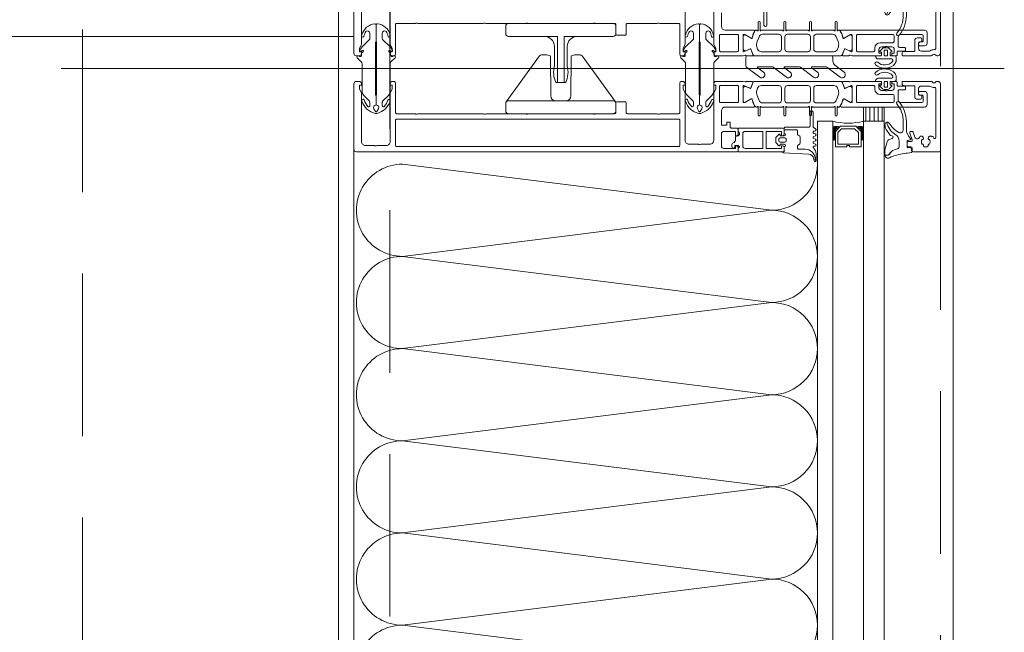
# Model space of a CAD drawing. Header units: millimetres. Extents: x 144573 to 336993, y 74252 to 247042.
# Tile 252 of 256: x 172937 to 173321, y 176860 to 177099. Entities that reach past the tile are written whole.
import ezdxf

# ---------------------------------------------------------------- set-up
doc = ezdxf.new("R2010")
doc.units = ezdxf.units.MM
doc.linetypes.add('ČÁRKOVANÁ', pattern=[19.05, 12.7, -6.35])
doc.layers.add('FASÁDA DETAILNÍ', color=255, linetype='Continuous', lineweight=0)
doc.layers.add('NOVA', color=255, linetype='Continuous', lineweight=0)

# ---------------------------------------------------------------- blocks, each defined once
blk = doc.blocks.new('244748_a')
blk.add_lwpolyline([(8.32, -1.69, 0.082248), (6.34, -0.9, -1.09695), (6.94, -0.1, -0.315353), (11.26, -5.15, -0.480529), (10.87, -5.64), (4.27, -5.64), (4.08, -5.45), (-16.53, -5.45), (-16.72, -5.64), (-20.43, -5.64, 0.574019), (-21.93, -4.78), (-22.99, -5.4, 0.524827), (-22.99, -5.9), (-21.93, -6.52, 0.574021), (-20.43, -5.66), (-16.72, -5.66), (-16.53, -5.85), (4.08, -5.85), (4.27, -5.66), (10.87, -5.66, -0.480529), (11.26, -6.15, -0.326229), (6.88, -11.09, -1.09695), (6.28, -10.3, 0.081457), (8.32, -9.61, 0.599203), (7.48, -8.05), (5.52, -8.05, 0.198965), (5.17, -8.2), (2.22, -11.15), (0.93, -12.01, -0.738038), (0.51, -11.62), (0.87, -11, 1), (0.35, -10.7), (0, -11.3), (-0.98, -11.3, 0.619205), (-1.45, -12.06), (-1.28, -12.43, -0.808139), (-2.04, -13.04), (-3.63, -11.44, 0.198906), (-4.34, -11.15), (-14.99, -11.15, -0.198936), (-16.76, -10.42), (-18.98, -8.2, 0.198942), (-19.33, -8.05), (-20.67, -8.05, 0.500217), (-21.09, -8.73, 0.122037), (-18.5, -10.27, -1.093735), (-19.1, -11.07, -0.240768), (-23.7, -6.07, -0.106226), (-23.7, -5.23, -0.256232), (-19, -0.13, -1.093735), (-18.4, -0.92, 0.116856), (-21.09, -2.57, 0.500217), (-20.67, -3.25), (-19.33, -3.25, 0.198942), (-18.98, -3.1), (-16.75, -0.88, -0.198936), (-14.99, -0.15), (-4.34, -0.15, 0.198907), (-3.63, 0.14), (-2.04, 1.74, -0.808139), (-1.28, 1.13), (-1.45, 0.76, 0.619205), (-0.98, 0), (0, 0), (0.35, -0.6, 1), (0.87, -0.3), (0.51, 0.32, -0.738038), (0.93, 0.71), (2.22, -0.15), (5.17, -3.1, 0.198965), (5.52, -3.25), (7.48, -3.25, 0.599203)], format="xyb", close=True)
blk = doc.blocks.new('236134_0100_s_v')
for points in [[(22.8, -23), (22.8, -5), (42, -5, 0.414214), (43, -4), (43, -1, 0.414214), (42, 0), (1, 0, 0.414214), (0, -1), (0, -4, 0.414214), (1, -5), (20.2, -5), (20.2, -23)], [(15, -5, -0.414214), (19, -9), (19, -16.57, 0.165764), (19.53, -23), (23.47, -23, 0.165764), (24, -16.57), (24, -9, -0.414214), (28, -5)]]:
    blk.add_lwpolyline(points, format="xyb")
blk = doc.blocks.new('236134_0200_s_v')
for points in [[(19.58, 5, -0.41166), (17.58, 6.98), (17.45, 22.25, 0.344217), (17.07, 22.73), (16, 23), (14, 23, 0.240828), (13.19, 22.59), (0.19, 4.59)], [(23.42, 5, 0.41166), (25.42, 6.98), (25.55, 22.25, -0.344217), (25.93, 22.73), (27, 23), (29, 23, -0.240828), (29.81, 22.59), (42.81, 4.59)]]:
    blk.add_lwpolyline(points, format="xyb")
blk.add_lwpolyline([(42, 5), (1, 5, 0.414214), (0, 4), (0, 1, 0.414214), (1, 0), (42, 0, 0.414214), (43, 1), (43, 4, 0.414214)], format="xyb", close=True)
blk = doc.blocks.new('284336')
for points in [[(-0.41, 0), (-0.41, -2, 0.990243), (-0.4, -3.02), (0.9, -3.02, 0.414214), (1.21, -2.71), (1.21, -2.61, -0.668123), (1.71, -2.4), (2.75, -3.45, -0.199004), (2.89, -3.79), (2.89, -5.43, -0.199038), (2.75, -5.77), (1.71, -6.82, -0.668191), (1.21, -6.61), (1.21, -6.51, 0.414214), (0.9, -6.2), (-0.4, -6.2, 0.990269), (-0.41, -7.22), (-0.41, -8.6), (-5.1, -8.6, -0.414215), (-5.59, -8.11), (-5.59, -7, 0.267949), (-5.84, -6.56), (-6.34, -6.27, -0.267949), (-6.59, -5.84), (-6.59, -3.38, -0.267949), (-6.34, -2.95), (-5.84, -2.66, 0.267949), (-5.59, -2.22), (-5.59, -1.51, 0.414214), (-6.1, -1), (-8.66, -1, -0.393156), (-12.46, 2.53, 0.067572), (-12.67, 3.43), (-12.8, 3.7, -0.637545), (-12.12, 3.53), (-11.92, 2.53, 0.344315), (-10.06, 0.91), (0, 0.38, -0.406913), (0.39, 0), (-0.41, 0)], [(-0.7, -9.6), (-10, -9.6, 0.414511), (-10.51, -10.11), (-10.51, -15.51, -1), (-11.69, -15.51), (-11.69, -9.6), (-12.69, -8.95, -0.668884), (-12.6, -8.23), (-11.99, -8.01, 0.766384), (-11.99, -7.21), (-12.6, -6.99, -0.76831), (-12.6, -6.23), (-11.99, -6.01, 0.766384), (-11.99, -5.21), (-12.6, -4.99, -0.76831), (-12.6, -4.23), (-11.99, -4.01, 0.766384), (-11.99, -3.21), (-12.6, -2.99, -0.877523), (-12.5, -2.22), (-12.1, -2.22, 0.698129), (-11.83, -1.5, -0.220231), (-12.89, 0.78), (-12.89, 3.45, -0.157143), (-12.82, 3.68), (-12.69, 3.42, -0.067482), (-12.48, 2.53, 0.393136), (-8.66, -1.02), (-6.1, -1.02, -0.414214), (-5.61, -1.51), (-5.61, -2.22, -0.267949), (-5.85, -2.65), (-6.35, -2.93, 0.267949), (-6.61, -3.38), (-6.61, -5.84, 0.267949), (-6.35, -6.29), (-5.85, -6.57, -0.267949), (-5.61, -7), (-5.61, -8.11, 0.414215), (-5.1, -8.62), (-0.41, -8.62), (-0.41, -9.31, -0.414212), (-0.7, -9.6)], [(1.7, -4.31, 0.414235), (1.2, -3.81), (-0.7, -3.81, 0.414214), (-1.2, -4.31), (-1.2, -4.91, 0.414214), (-0.7, -5.41), (1.2, -5.41, 0.414235), (1.7, -4.91), (1.7, -4.31)]]:
    blk.add_lwpolyline(points, format="xyb", close=True)
blk = doc.blocks.new('nesystémový nástavec 18')
for p, q in [((-18, 6.8), (-18, 8.8)), ((-17.5, 9.3), (-15.36, 9.3)), ((-11, 8), (-17, 8)), ((-17, 8), (-17, 6.3)), ((-15.36, 9.3), (0, 9.3)), ((-11, 1.3), (-11, 8)), ((-2.8, 8), (-9.7, 8)), ((-9.7, 1.3), (-9.7, 8)), ((0, 9.3), (0, 7.8)), ((-17, 6.3), (-17.5, 6.3)), ((-1.8, 2.3), (-1.8, 7)), ((-0.5, 7.3), (-0.5, 6.8)), ((0, 6.3), (0.55, 6.3)), ((0.55, 6.3), (0.95, 5.9)), ((0.95, 5.9), (0.95, 4.8)), ((0.95, 4.8), (0.95, 4.14)), ((0.95, 4.14), (1.2, 4.14)), ((1.4, 3.94), (1.4, 3.84)), ((-18, 0.5), (-18, 1.8)), ((-17.5, 2.3), (-17, 2.3)), ((-1.8, 0), (-17.5, 0)), ((-17, 2.3), (-17, 1.3)), ((-17, 1.3), (-11, 1.3)), ((-9.7, 1.3), (-2.8, 1.3)), ((0, 0), (-1.8, 0)), ((-0.4, 2.23), (-0.5, 2.04)), ((-0.5, 2.04), (-0.5, 2)), ((1.2, 2.44), (0, 2.44)), ((0, 1.5), (0, 0)), ((1.2, 1.85), (1.2, 2.44)), ((1.6, 3.64), (1.6, 3.64)), ((1.8, 1.37), (1.7, 1.35)), ((2.25, 1.63), (1.8, 1.37)), ((2.4, 2.84), (2.4, 1.89))]:
    blk.add_line(p, q)
for centre, radius, start, end in [((-17.5, 8.8), 0.5, 90, 180), ((-15.36, 9.8), 0.5, 270, 270.084), ((-2.8, 7), 1, 0, 90), ((0, 7.3), 0.5, 89.9955, 180.0071), ((-17.5, 6.8), 0.5, 180.0012, 269.9988), ((0, 6.8), 0.5, 179.9949, 270.006), ((0.75, 4.8), 0.2, 359.9656, 0.0344), ((1.2, 3.94), 0.2, 359.9707, 90.0249), ((-17.5, 1.8), 0.5, 89.999, 180.0002), ((-17.5, 0.5), 0.5, 180, 270), ((-2.8, 2.3), 1, 270, 0), ((0, 2), 0.5, 179.9716, 270.0327), ((0, 1.94), 0.5, 89.9975, 144.0007), ((1.7, 1.85), 0.5, 179.9991, 270), ((1.6, 3.84), 0.2, 179.9737, 270.035), ((1.6, 2.84), 0.8, 0.0065, 89.9919), ((2.1, 1.89), 0.3, 299.9815, 0.0183)]:
    blk.add_arc(centre, radius, start, end)
blk = doc.blocks.new('433270')
blk.add_lwpolyline([(1, 0, 0.414364), (0, -1), (0, -1.4, 0.255924), (0.23, -1.83, -0.547723), (0.23, -3.17, 0.255924), (0, -3.6), (0, -14.6, 0.414214), (0.3, -14.9), (1.2, -14.9, 0.414214), (1.7, -14.4), (1.7, -10.3, -0.414214), (2, -10), (6, -10, 0.414248), (7, -9), (7, -7.7, 0.414179), (6.5, -7.2), (5.7, -7.2, 0.414232), (5.4, -7.5), (5.4, -8.2, -0.414198), (5.1, -8.5), (2.8, -8.5, -0.414204), (1.8, -7.5), (1.8, -4.49, -0.147432), (1.97, -3.94, 0.147461), (2.4, -2.5), (2.4, -2.3, -0.414214), (2.9, -1.8), (21.87, -1.8, -0.668178), (22.22, -2.65), (22.16, -2.72, 1), (21.59, -3.29), (21.52, -3.35, 0.198912), (21.38, -3.71), (21.38, -4.05, 0.414214), (22.08, -4.75), (22.38, -4.75, 0.576988), (22.64, -4.3, -0.311246), (24.56, -4.3, 0.576988), (24.82, -4.75), (25.3, -4.75, -0.260065), (25.3, -6.65), (24.82, -6.65, 0.576988), (24.56, -7.1, -0.311246), (22.64, -7.1, 0.576988), (22.38, -6.65), (22.08, -6.65, 0.414214), (21.38, -7.35), (21.38, -7.61, 0.267949), (21.63, -8.04), (21.89, -8.2, -0.637047), (21.73, -10), (19.83, -10.7, 0.315299), (19.5, -11.17), (19.5, -11.49, 0.520567), (20.17, -11.96), (22.83, -10.99, -0.520567), (23.5, -11.46), (23.5, -12.5, 0.414062), (24, -13), (25, -13, 0.414186), (25.5, -12.5), (25.5, -11.5, -0.414182), (26, -11), (27, -11, 0.414214), (27.5, -10.5), (27.5, -0.5, 0.414214), (27, 0), (1, 0)], format="xyb", close=True)
blk = doc.blocks.new('284325')
for points in [[(0.84, -5.23, -0.560316), (0.94, -4.73), (1.94, -4.36, 0.3153), (2.14, -4.08), (2.14, -1.89, 0.451558), (1.8, -1.59), (0.9, -1.7, -0.399586), (0.57, -1.46), (0.3, -0.07, -0.415977), (0.53, 0.29, 0.024107), (6.15, 1.24, 0.076636), (8.99, 2.34, -0.577615), (10.79, 1.3), (10.02, 1.37, 0.283171), (9.08, 0.9, -0.168429), (7.07, -0.74), (5.9, -1.16, 0.315302), (5.24, -2.1), (5.24, -4.21, 0.269719), (6.76, -6.82, -0.194797), (10.18, -11.53, -0.342663), (9.17, -11.17, 0.119207), (5.43, -7.59, 0.578571), (3.63, -8.62), (3.63, -11.77, 0.176415), (6.16, -18.72, -1), (5.24, -19.49, -0.176415), (2.43, -11.77), (2.43, -8.89, 0.208286), (0.84, -5.23)], [(8.95, -6.65), (10.32, -8.78, -0.134555), (10.79, -10.63, -0.339795), (10.19, -11.53, 0.194788), (6.76, -6.81, -0.269736), (5.25, -4.21), (5.25, -2.1, -0.315302), (5.9, -1.17), (7.07, -0.74, 0.168429), (9.09, 0.89, -0.283167), (10.01, 1.36), (10.79, 1.29), (10.79, -0.74, -0.070852), (10.71, -1.3), (9.95, -3.93, -0.241839), (9.08, -4.83), (7.93, -5.22, 0.836024), (8.08, -6.19), (8.11, -6.19, -0.255349), (8.95, -6.65)]]:
    blk.add_lwpolyline(points, format="xyb", close=True)
blk = doc.blocks.new('*U1335')
for points in [[(0, 0, 0.414243), (0.1, 0.1), (0, 0.9, -1.0001), (0.2, 0.9), (0.1, 0.1, 0.414228), (0.2, 0, 0.414228)], [(0.2, 0, 0.414243), (0.3, 0.1), (0.2, 0.9, -1.0001), (0.4, 0.9), (0.3, 0.1, 0.414228), (0.4, 0, 0.414228)], [(0.4, 0, 0.414243), (0.5, 0.1), (0.4, 0.9, -1.0001), (0.6, 0.9), (0.5, 0.1, 0.414228), (0.6, 0, 0.414228)], [(0.6, 0, 0.414243), (0.7, 0.1), (0.6, 0.9, -1.0001), (0.8, 0.9), (0.7, 0.1, 0.414228), (0.8, 0, 0.414228)], [(0.8, 0, 0.414243), (0.9, 0.1), (0.8, 0.9, -1.0001), (1, 0.9), (0.9, 0.1, 0.414228), (1, 0, 0.414228)], [(1, 0, 0.414243), (1.1, 0.1), (1, 0.9, -1.0001), (1.2, 0.9), (1.1, 0.1, 0.414228), (1.2, 0, 0.414228)], [(1.2, 0, 0.414243), (1.3, 0.1), (1.2, 0.9, -1.0001), (1.4, 0.9), (1.3, 0.1, 0.414228), (1.4, 0, 0.414228)], [(1.4, 0, 0.414243), (1.5, 0.1), (1.4, 0.9, -1.0001), (1.6, 0.9), (1.5, 0.1, 0.414228), (1.6, 0, 0.414228)], [(1.6, 0, 0.414243), (1.7, 0.1), (1.6, 0.9, -1.0001), (1.8, 0.9), (1.7, 0.1, 0.414228), (1.8, 0, 0.414228)], [(1.8, 0, 0.414243), (1.9, 0.1), (1.8001, 0.9, -1.0001), (2, 0.9), (1.9001, 0.1, 0.414228), (2, 0, 0.414228)]]:
    blk.add_lwpolyline(points, format="xyb")
blk = doc.blocks.new('288126')
for points in [[(-16.5, 0), (16.5, 0)], [(-21.36, -6.34), (-17.8, -3.69)], [(-17, -2.08), (-17, -0.5)], [(17, -0.5), (17, -3.8)], [(-14.71, -4.5), (-19.87, -8.34)], [(-8.83, -4.3), (-14.11, -4.3)], [(-10.96, -6.34), (-8.71, -4.66)], [(-4.31, -4.5), (-9.47, -8.34)], [(1.81, -4.3), (-3.71, -4.3)], [(-0.35, -6.36), (1.93, -4.66)], [(6.33, -4.5), (1.14, -8.37)], [(12.21, -4.3), (6.93, -4.3)], [(10.05, -6.36), (12.33, -4.66)], [(16.6, -4.6), (11.54, -8.37)]]:
    blk.add_lwpolyline(points)
for centre, radius, start, end in [((16.5, -0.5), 0.5, 0, 90), ((-16.5, -0.5), 0.5, 90, 180), ((16, -3.8), 1, 306.7059, 0), ((-20.61, -7.34), 1.25, 126.7059, 306.7059), ((-10.21, -7.34), 1.25, 126.7059, 306.7059), ((0.4, -7.37), 1.25, 126.7059, 306.7059), ((10.8, -7.37), 1.25, 126.7059, 306.7059)]:
    blk.add_arc(centre, radius, start, end)
at = {"extrusion": (0, 0, -1)}
for centre, radius, start, end in [((19, -2.08), 2, 180, 233.2941), ((14.11, -5.3), 1, 53.2941, 90), ((8.83, -4.5), 0.2, 90, 233.2941), ((3.71, -5.3), 1, 53.2941, 90), ((-1.81, -4.5), 0.2, 90, 233.2941), ((-6.93, -5.3), 1, 53.2941, 90), ((-12.21, -4.5), 0.2, 90, 233.2941)]:
    blk.add_arc(centre, radius, start, end, dxfattribs=at)
blk = doc.blocks.new('246426')
for points in [[(-1.84, 0.64), (-2.86, -0.38, 0.198926), (-3.15, -1.09), (-3.15, -2.31, 0.198926), (-2.86, -3.02), (-1.84, -4.04, 0.637051), (-1.5, -3.92), (-1.45, -3.4), (-0.3, -3.4, -0.41484), (0, -3.7), (0, -5.19, 0.414232), (0.5, -5.69), (2.14, -5.69, 0.071862), (2.2, -5.68, 0.157876), (3.73, -4.64, 0.360336), (3.48, 2.39, 0.964062), (2.54, 1.48, -0.403385), (2.25, -4.34, -0.190964), (2.11, -4.39), (1.7, -4.39, -0.414214), (1.2, -3.89), (1.2, 1.31, 0.414201), (0.2, 2.31), (0, 2.31), (0, 0.3, -0.414214), (-0.3, 0), (-1.45, 0), (-1.5, 0.52, 0.637051), (-1.84, 0.64)], [(-2.25, -1.4, -0.414214), (-1.85, -1), (-0.4, -1, -0.414214), (0, -1.4), (0, -2, -0.414214), (-0.4, -2.4), (-1.85, -2.4, -0.414214), (-2.25, -2), (-2.25, -1.4)]]:
    blk.add_lwpolyline(points, format="xyb", close=True)

msp = doc.modelspace()

# ---------------------------------------------------------------- hatches: boundary and pattern name
at = {"layer": 'FASÁDA DETAILNÍ'}
h = msp.add_hatch(dxfattribs=at)
h.set_pattern_fill('ANSI31', color=256, scale=0.5, angle=585)
h.set_pattern_definition([(270, (214486.837, 166745.3374), (1.5875, -8e-16), [])])
h.paths.add_polyline_path([(173266.48, 177059.759), (173266.48, 177065.259), (173274.48, 177065.259), (173274.48, 177059.759)])

# ---------------------------------------------------------------- linework, layer by layer
for p, q in [((173321.426, 177080.259), (172953.189, 177080.259)), ((173248.48, 177059.759), (173248.48, 176650.759)), ((173248.48, 177059.759), (173254.48, 177059.759)), ((173254.48, 176650.759), (173254.48, 177059.759)), ((173274.48, 177059.759), (173266.48, 177059.759)), ((173266.48, 177059.759), (173266.48, 176650.759)), ((173274.48, 176650.759), (173274.48, 177059.759))]:
    msp.add_line(p, q, dxfattribs=at)
for points in [[(173301.48, 174615.259), (146721.48, 174615.259), (146721.48, 198295.259), (173301.48, 198295.259)], [(173061.48, 174855.259), (146961.48, 174855.259), (146961.48, 198055.259), (173061.48, 198055.259)], [(173274.48, 177059.759), (173274.48, 177065.259), (173266.48, 177065.259), (173266.48, 177059.759)], [(173255.48, 177049.759), (173255.48, 177055.759), (173257.48, 177057.759), (173263.48, 177057.759), (173265.48, 177055.759), (173265.48, 177049.759), (173260.98, 177049.759), (173260.98, 177050.259), (173259.98, 177050.259), (173259.98, 177049.759)], [(173264.48, 177050.759), (173256.48, 177050.759), (173256.48, 177055.344), (173257.894, 177056.759), (173262.927, 177056.759), (173264.48, 177055.344)]]:
    msp.add_lwpolyline(points, close=True, dxfattribs=at)
at = {"layer": 'FASÁDA DETAILNÍ', "linetype": 'ČÁRKOVANÁ', "ltscale": 5}
for points in [[(173296.48, 174620.259), (146726.48, 174620.259), (146726.48, 198290.259), (173296.48, 198290.259)], [(173081.48, 174835.259), (146941.48, 174835.259), (146941.48, 198075.259), (173081.48, 198075.259)], [(172961.48, 174955.259), (147061.48, 174955.259), (147061.48, 197955.259), (172961.48, 197955.259)]]:
    msp.add_lwpolyline(points, close=True, dxfattribs=at)
at = {"layer": 'FASÁDA DETAILNÍ'}
for points in [[(173070.48, 177108.767), (173070.48, 177089.912, -0.1169365), (173070.346, 177089.412), (173069.68, 177088.259), (173069.68, 177086.759), (173070.48, 177086.759), (173070.48, 177086.259, -0.4142136), (173069.48, 177085.259), (173068.48, 177085.259, -0.4142136), (173067.48, 177086.259), (173067.48, 177111.759, -0.4142135)], [(173196.78, 177108.267), (173196.78, 177089.902, -0.1316504), (173196.646, 177089.402), (173195.986, 177088.259), (173195.986, 177086.759), (173196.786, 177086.759), (173196.786, 177086.259, -0.4142136), (173195.786, 177085.259), (173195.28, 177085.259, -0.4142136), (173194.78, 177085.759), (173194.78, 177097.359, 0.4142136), (173194.28, 177097.859), (173186.88, 177097.859, 0.3999851), (173185.88, 177097.859), (173174.28, 177097.859, 0.4142136), (173173.78, 177097.359), (173173.78, 177093.759, -0.4142136), (173173.28, 177093.259), (173170.28, 177093.259, -0.4142136), (173169.78, 177093.759), (173169.78, 177097.359, 0.4142136), (173169.28, 177097.859), (173161.98, 177097.859, 0.38324), (173160.98, 177097.859), (173135.48, 177097.859, 0.38324), (173134.48, 177097.859), (173118.98, 177097.859, 0.38324), (173117.98, 177097.859), (173092.48, 177097.859, 0.38324), (173091.48, 177097.859), (173084.18, 177097.859, 0.4142136), (173083.68, 177097.359), (173083.68, 177085.759, -0.4142136), (173083.18, 177085.259), (173082.68, 177085.259, -0.4142136), (173081.68, 177086.259), (173081.68, 177086.759), (173082.48, 177086.759), (173082.48, 177088.259), (173081.814, 177089.412, -0.1169365), (173081.68, 177089.912), (173081.68, 177108.767, 0.4142315)], [(173210.98, 177102.059), (173210.98, 177096.76, 0.4141667), (173212.48, 177095.26), (173219.478, 177095.259), (173223.578, 177095.259, -0.5773503), (173223.924, 177094.659), (173223.426, 177093.796), (173222.998, 177092.304, -0.4887011), (173222.559, 177092.127), (173220.093, 177093.559), (173219.673, 177093.559, 0.4325656), (173219.478, 177093.359), (173219.478, 177087.054, 0.5483974), (173219.759, 177086.868), (173222.143, 177087.937, -0.4253361), (173222.41, 177087.829), (173223.227, 177085.806, -0.5315629), (173222.856, 177085.256), (173220.792, 177085.256, -0.2313061), (173220.555, 177085.372, 0.3061853), (173220.236, 177085.476), (173219.478, 177085.259), (173208.974, 177085.259, -0.4142136), (173207.974, 177086.259), (173207.974, 177086.759), (173208.774, 177086.759), (173208.774, 177088.259), (173208.114, 177089.402, -0.1316504), (173207.98, 177089.902), (173207.98, 177108.267, 0.4142136)]]:
    msp.add_lwpolyline(points, format="xyb", dxfattribs=at)
for points in [[(173223.819, 177085.259), (173235.73, 177085.258), (173257.641, 177085.259, 0.3058367), (173258.105, 177085.572), (173259.027, 177087.859, -0.4253361), (173259.295, 177087.966), (173260.913, 177087.25, 0.5437525), (173261.97, 177087.934), (173261.97, 177092.839, 0.5781822), (173261.069, 177093.357), (173258.877, 177092.096, -0.4885049), (173258.438, 177092.273), (173258.004, 177093.787), (173257.241, 177095.108, 0.2824777), (173256.965, 177095.258), (173256.52, 177095.258, -1.4470094), (173256.17, 177095.39), (173256.17, 177098.358, 1), (173255.37, 177098.358), (173255.37, 177095.39, -1.4470094), (173255.019, 177095.258), (173246.48, 177095.258, -1.4470094), (173246.13, 177095.39), (173246.13, 177098.358, 1), (173245.33, 177098.358), (173245.33, 177095.39, -1.4470094), (173244.979, 177095.258), (173236.48, 177095.258, -1.4470094), (173236.13, 177095.39), (173236.13, 177098.358, 1), (173235.33, 177098.358), (173235.33, 177095.39, -1.4470094), (173234.979, 177095.258), (173226.44, 177095.258, -1.4470094), (173226.09, 177095.39), (173226.09, 177098.358, 1), (173225.29, 177098.358), (173225.29, 177095.39, -1.4470094), (173224.939, 177095.258), (173224.495, 177095.258, 0.2824777), (173224.219, 177095.108), (173223.456, 177093.787), (173223.022, 177092.273, -0.4885049), (173222.583, 177092.096), (173220.391, 177093.357, 0.5781822), (173219.49, 177092.839), (173219.49, 177087.934, 0.5437525), (173220.547, 177087.25), (173222.165, 177087.966, -0.4253361), (173222.432, 177087.859), (173223.355, 177085.572, 0.3058367), (173223.819, 177085.259)], [(173210.18, 177087.359, 0.4142136), (173210.68, 177086.859), (173217.18, 177086.859, 0.4142136), (173217.68, 177087.359), (173217.68, 177093.059, 0.4142136), (173217.18, 177093.559), (173210.68, 177093.559, 0.4142136), (173210.18, 177093.059), (173210.18, 177087.359)], [(173233.43, 177086.858), (173226.53, 177086.858, -0.3249157), (173225.103, 177087.894), (173224.827, 177088.744, -0.1764286), (173224.899, 177090.796), (173225.677, 177092.72, -0.305619), (173227.068, 177093.658), (173233.43, 177093.658, -0.4142178), (173234.43, 177092.658), (173234.43, 177087.858, -0.4142178), (173233.43, 177086.858)], [(173244.73, 177086.858), (173236.73, 177086.858, -0.4142136), (173235.73, 177087.858), (173235.73, 177092.658, -0.4142136), (173236.73, 177093.658), (173244.73, 177093.658, -0.4142136), (173245.73, 177092.658), (173245.73, 177087.858, -0.4142136), (173244.73, 177086.858)], [(173254.93, 177086.858), (173248.03, 177086.858, -0.4142178), (173247.03, 177087.858), (173247.03, 177092.658, -0.4142178), (173248.03, 177093.658), (173254.392, 177093.658, -0.305619), (173255.783, 177092.72), (173256.561, 177090.796, -0.1764286), (173256.633, 177088.744), (173256.357, 177087.894, -0.3249157), (173254.93, 177086.858)], [(173261.98, 177085.259), (173272.98, 177085.259, 0.4144257), (173273.48, 177085.759), (173273.48, 177086.252), (173272.48, 177086.252), (173272.48, 177087.752, -0.4142136), (173273.48, 177088.752), (173274.98, 177088.752, -0.3999851), (173275.98, 177088.752), (173277.48, 177088.752, -0.4142136), (173278.48, 177087.752), (173278.48, 177086.259), (173277.48, 177086.259), (173277.48, 177085.759, 0.4144559), (173277.98, 177085.259), (173279.28, 177085.26, 0.4139712), (173279.58, 177085.56), (173279.58, 177086.758, -0.4142136), (173279.88, 177087.058), (173282.88, 177087.058), (173282.88, 177088.058, 0.4142136), (173282.38, 177088.558), (173280.48, 177088.558, -0.4142136), (173279.98, 177089.058), (173279.98, 177092.559, -0.4142056), (173280.98, 177093.559), (173289.28, 177093.559, -0.4142063), (173289.78, 177093.059), (173289.78, 177091.159, -0.414219), (173289.28, 177090.659), (173288.48, 177090.659, 0.4142136), (173287.98, 177090.159), (173287.98, 177089.659, 0.4142136), (173288.48, 177089.159), (173290.28, 177089.159, 0.4142136), (173291.28, 177090.159), (173291.28, 177094.259, 0.4142136), (173290.28, 177095.259), (173261.98, 177095.259), (173257.88, 177095.259, 0.5773503), (173257.533, 177094.659), (173258.032, 177093.796), (173258.46, 177092.304, 0.4887011), (173258.899, 177092.127), (173261.365, 177093.559), (173261.785, 177093.559, -0.4325656), (173261.98, 177093.359), (173261.98, 177087.054, -0.5483974), (173261.698, 177086.868), (173259.315, 177087.937, 0.4253361), (173259.047, 177087.829), (173258.231, 177085.806, 0.5315625), (173258.602, 177085.256), (173260.666, 177085.256, 0.2313061), (173260.903, 177085.372, -0.3061853), (173261.222, 177085.476), (173261.98, 177085.259)], [(173264.18, 177093.559), (173277.88, 177093.559, -0.4142136), (173278.38, 177093.059), (173278.38, 177090.852, -0.4142136), (173277.88, 177090.352), (173272.91, 177090.352, 0.4111388), (173270.88, 177088.352), (173270.88, 177087.359, -0.4142136), (173270.38, 177086.859), (173264.18, 177086.859, -0.4142136), (173263.68, 177087.359), (173263.68, 177093.059, -0.4142136), (173264.18, 177093.559)], [(173068.48, 177047.759), (173216.98, 177047.759, 0.4142136), (173217.48, 177048.259), (173217.48, 177049.559, 0.4142197), (173216.98, 177050.059), (173216.48, 177050.059), (173216.48, 177049.059), (173211.98, 177049.059, -0.4142136), (173210.98, 177050.059), (173210.98, 177054.759, -0.4142136), (173211.98, 177055.759), (173216.48, 177055.759), (173216.48, 177054.059), (173216.98, 177054.059, 0.4142012), (173217.48, 177054.559), (173217.48, 177056.559, 0.4142136), (173216.98, 177057.059), (173214.837, 177057.059, -0.4142136), (173214.337, 177057.559), (173214.337, 177059.359), (173213.086, 177059.359), (173213.086, 177058.159), (173211.28, 177058.159, -0.4142136), (173210.98, 177058.459), (173210.98, 177063.757, -0.4141667), (173212.48, 177065.257), (173219.478, 177065.259), (173223.578, 177065.258, 0.5773503), (173223.924, 177065.858), (173223.426, 177066.722), (173222.998, 177068.214, 0.4887011), (173222.559, 177068.39), (173220.093, 177066.959), (173219.673, 177066.959, -0.4325656), (173219.478, 177067.159), (173219.478, 177073.463, -0.5483974), (173219.759, 177073.649), (173222.143, 177072.58, 0.4253361), (173222.41, 177072.688), (173223.227, 177074.711, 0.5315629), (173222.856, 177075.261), (173220.792, 177075.261, 0.2313061), (173220.555, 177075.145, -0.3061853), (173220.236, 177075.041), (173219.478, 177075.259), (173208.974, 177075.259, 0.4142136), (173207.974, 177074.259), (173207.974, 177073.759), (173208.774, 177073.759), (173208.774, 177072.259), (173208.114, 177071.115, 0.1316504), (173207.98, 177070.615), (173207.98, 177052.25, -0.4142136), (173206.48, 177050.75), (173202.979, 177050.75, -0.3999851), (173201.979, 177050.75), (173198.28, 177050.75, -0.4142136), (173196.78, 177052.25), (173196.78, 177070.615, 0.1316504), (173196.646, 177071.115), (173195.986, 177072.259), (173195.986, 177073.759), (173196.786, 177073.759), (173196.786, 177074.259, 0.4142136), (173195.786, 177075.259), (173195.28, 177075.259, 0.4142136), (173194.78, 177074.759), (173194.78, 177063.159, -0.4142136), (173194.28, 177062.659), (173186.88, 177062.659, -0.3999851), (173185.88, 177062.659), (173174.28, 177062.659, -0.4142136), (173173.78, 177063.159), (173173.78, 177066.759, 0.4142136), (173173.28, 177067.259), (173170.28, 177067.259, 0.4142136), (173169.78, 177066.759), (173169.78, 177063.159, -0.4142136), (173169.28, 177062.659), (173161.98, 177062.659, -0.38324), (173160.98, 177062.659), (173135.48, 177062.659, -0.38324), (173134.48, 177062.659), (173118.98, 177062.659, -0.38324), (173117.98, 177062.659), (173092.48, 177062.659, -0.38324), (173091.48, 177062.659), (173084.18, 177062.659, -0.4142136), (173083.68, 177063.159), (173083.68, 177074.759, 0.4142136), (173083.18, 177075.259), (173082.68, 177075.259, 0.4142136), (173081.68, 177074.259), (173081.68, 177073.759), (173082.48, 177073.759), (173082.48, 177072.259), (173081.814, 177071.105, 0.1169365), (173081.68, 177070.605), (173081.68, 177051.75, -0.4142315), (173080.18, 177050.25), (173076.47, 177050.25, -0.3999851), (173075.47, 177050.25), (173071.98, 177050.25, -0.4142315), (173070.48, 177051.75), (173070.48, 177070.605, 0.1169365), (173070.346, 177071.105), (173069.68, 177072.259), (173069.68, 177073.759), (173070.48, 177073.759), (173070.48, 177074.259, 0.4142136), (173069.48, 177075.259), (173068.48, 177075.259, 0.4142136), (173067.48, 177074.259), (173067.48, 177048.759, 0.4142135), (173068.48, 177047.759)], [(173223.819, 177075.259), (173235.73, 177075.259), (173257.641, 177075.259, -0.3058367), (173258.105, 177074.946), (173259.027, 177072.659, 0.4253361), (173259.295, 177072.551), (173260.913, 177073.267, -0.5437525), (173261.97, 177072.583), (173261.97, 177067.679, -0.5781822), (173261.069, 177067.16), (173258.877, 177068.421, 0.4885049), (173258.438, 177068.244), (173258.004, 177066.73), (173257.241, 177065.409, -0.2824777), (173256.965, 177065.259), (173256.52, 177065.259, 1.4470094), (173256.17, 177065.127), (173256.17, 177062.159, -1), (173255.37, 177062.159), (173255.37, 177065.127, 1.4470094), (173255.019, 177065.26), (173246.48, 177065.259, 1.4470094), (173246.13, 177065.127), (173246.13, 177062.159, -1), (173245.33, 177062.159), (173245.33, 177065.127, 1.4470094), (173244.979, 177065.26), (173236.48, 177065.259, 1.4470094), (173236.13, 177065.127), (173236.13, 177062.159, -1), (173235.33, 177062.159), (173235.33, 177065.127, 1.4470094), (173234.979, 177065.26), (173226.44, 177065.259, 1.4470094), (173226.09, 177065.127), (173226.09, 177062.159, -1), (173225.29, 177062.159), (173225.29, 177065.127, 1.4470094), (173224.939, 177065.26), (173224.495, 177065.259, -0.2824777), (173224.219, 177065.409), (173223.456, 177066.73), (173223.022, 177068.244, 0.4885049), (173222.583, 177068.421), (173220.391, 177067.16, -0.5781822), (173219.49, 177067.679), (173219.49, 177072.583, -0.5437525), (173220.547, 177073.267), (173222.165, 177072.551, 0.4253361), (173222.432, 177072.659), (173223.355, 177074.946, -0.3058367), (173223.819, 177075.259)], [(173261.98, 177075.259), (173272.98, 177075.259, -0.4144257), (173273.48, 177074.759), (173273.48, 177074.265), (173272.48, 177074.265), (173272.48, 177072.765, 0.4142136), (173273.48, 177071.765), (173274.98, 177071.765, 0.3999851), (173275.98, 177071.765), (173277.48, 177071.765, 0.4142136), (173278.48, 177072.765), (173278.48, 177074.259), (173277.48, 177074.259), (173277.48, 177074.759, -0.4144559), (173277.98, 177075.259), (173279.28, 177075.257, -0.4139712), (173279.58, 177074.957), (173279.58, 177073.759, 0.4142136), (173279.88, 177073.459), (173282.88, 177073.459), (173282.88, 177072.459, -0.4142136), (173282.38, 177071.959), (173280.48, 177071.959, 0.4142136), (173279.98, 177071.459), (173279.98, 177067.959, 0.4142056), (173280.98, 177066.959), (173289.28, 177066.959, 0.4142063), (173289.78, 177067.459), (173289.78, 177069.359, 0.414219), (173289.28, 177069.859), (173288.48, 177069.859, -0.4142136), (173287.98, 177070.359), (173287.98, 177070.859, -0.4142136), (173288.48, 177071.359), (173290.28, 177071.359, -0.4142136), (173291.28, 177070.359), (173291.28, 177066.259, -0.4142136), (173290.28, 177065.259), (173261.98, 177065.259), (173257.88, 177065.258, -0.5773503), (173257.533, 177065.858), (173258.032, 177066.722), (173258.46, 177068.214, -0.4887011), (173258.899, 177068.39), (173261.365, 177066.959), (173261.785, 177066.959, 0.4325656), (173261.98, 177067.159), (173261.98, 177073.463, 0.5483974), (173261.698, 177073.649), (173259.315, 177072.58, -0.4253361), (173259.047, 177072.688), (173258.231, 177074.711, -0.5315625), (173258.602, 177075.261), (173260.666, 177075.261, -0.2313061), (173260.903, 177075.145, 0.3061853), (173261.222, 177075.041), (173261.98, 177075.259)], [(173210.18, 177073.158, -0.4142136), (173210.68, 177073.658), (173217.18, 177073.658, -0.4142136), (173217.68, 177073.158), (173217.68, 177067.458, -0.4142136), (173217.18, 177066.958), (173210.68, 177066.958, -0.4142136), (173210.18, 177067.458), (173210.18, 177073.158)], [(173233.43, 177073.66), (173226.53, 177073.66, 0.3249157), (173225.103, 177072.623), (173224.827, 177071.773, 0.1764286), (173224.899, 177069.721), (173225.677, 177067.797, 0.305619), (173227.068, 177066.859), (173233.43, 177066.859, 0.4142178), (173234.43, 177067.859), (173234.43, 177072.66, 0.4142178), (173233.43, 177073.66)], [(173244.73, 177073.66), (173236.73, 177073.66, 0.4142136), (173235.73, 177072.66), (173235.73, 177067.859, 0.4142136), (173236.73, 177066.859), (173244.73, 177066.859, 0.4142136), (173245.73, 177067.859), (173245.73, 177072.66, 0.4142136), (173244.73, 177073.66)], [(173254.93, 177073.66), (173248.03, 177073.66, 0.4142178), (173247.03, 177072.66), (173247.03, 177067.859, 0.4142178), (173248.03, 177066.859), (173254.392, 177066.859, 0.305619), (173255.783, 177067.797), (173256.561, 177069.721, 0.1764286), (173256.633, 177071.773), (173256.357, 177072.623, 0.3249157), (173254.93, 177073.66)], [(173264.18, 177066.959), (173277.88, 177066.959, 0.4142136), (173278.38, 177067.459), (173278.38, 177069.665, 0.4142136), (173277.88, 177070.165), (173272.91, 177070.165, -0.4111388), (173270.88, 177072.165), (173270.88, 177073.159, 0.4142136), (173270.38, 177073.659), (173264.18, 177073.659, 0.4142136), (173263.68, 177073.159), (173263.68, 177067.459, 0.4142136), (173264.18, 177066.959)], [(173194.28, 177049.859), (173084.18, 177049.859, -0.4142136), (173083.68, 177050.359), (173083.68, 177060.059, -0.4142136), (173084.18, 177060.559), (173194.28, 177060.559, -0.4142136), (173194.78, 177060.059), (173194.78, 177050.359, -0.4142136), (173194.28, 177049.859)]]:
    msp.add_lwpolyline(points, format="xyb", close=True, dxfattribs=at)
msp.add_lwpolyline([(173067.48, 176661.759), (173067.48, 177048.759)], dxfattribs=at)
for centre, radius, start, end in [((173260.48, 177081.65), 22.699, 254.67278, 285.32722), ((173255.832, 177054.208), 3.546, 67.29382, 112.40905), ((173255.718, 177054.575), 2.897, 65.30667, 115.29515), ((173255.549, 177054.923), 2.248, 61.52734, 118.40281), ((173255.405, 177055.168), 1.712, 57.29495, 122.68565), ((173255.266, 177055.328), 1.263, 51.96563, 128.49956), ((173255.118, 177055.418), 0.879, 43.99491, 136.49644), ((173254.98, 177055.406), 0.596, 33.03656, 146.96344), ((173254.98, 177055.113), 0.596, 33.03656, 146.96344), ((173254.98, 177054.821), 0.596, 33.03656, 146.96344), ((173254.98, 177054.528), 0.596, 33.03656, 146.96344), ((173265.128, 177054.208), 3.546, 67.59095, 112.70618), ((173265.242, 177054.575), 2.897, 64.70485, 114.69333), ((173265.411, 177054.923), 2.248, 61.59719, 118.47266), ((173265.555, 177055.168), 1.712, 57.31435, 122.70505), ((173265.694, 177055.328), 1.263, 51.50044, 128.03437), ((173265.842, 177055.418), 0.879, 43.50356, 136.00509), ((173265.98, 177055.406), 0.596, 33.03656, 146.96344), ((173265.98, 177055.113), 0.596, 33.03656, 146.96344), ((173265.98, 177054.821), 0.596, 33.03656, 146.96344), ((173265.98, 177054.528), 0.596, 33.03656, 146.96344), ((173254.98, 177054.236), 0.596, 33.03656, 146.96344), ((173254.98, 177053.943), 0.596, 33.03656, 146.96344), ((173254.98, 177053.651), 0.596, 33.03656, 146.96344), ((173254.98, 177053.358), 0.596, 33.03656, 146.96344), ((173254.98, 177053.066), 0.596, 33.03656, 146.96344), ((173254.98, 177052.773), 0.596, 33.03656, 146.96344), ((173254.98, 177052.481), 0.596, 33.03656, 146.96344), ((173254.98, 177052.188), 0.596, 33.03656, 146.96344), ((173254.98, 177051.896), 0.596, 33.03656, 146.96344), ((173265.98, 177054.236), 0.596, 33.03656, 146.96344), ((173265.98, 177053.943), 0.596, 33.03656, 146.96344), ((173265.98, 177053.651), 0.596, 33.03656, 146.96344), ((173265.98, 177053.358), 0.596, 33.03656, 146.96344), ((173265.98, 177053.066), 0.596, 33.03656, 146.96344), ((173265.98, 177052.773), 0.596, 33.03656, 146.96344), ((173265.98, 177052.481), 0.596, 33.03656, 146.96344), ((173265.98, 177052.188), 0.596, 33.03656, 146.96344), ((173265.98, 177051.896), 0.596, 33.03656, 146.96344)]:
    msp.add_arc(centre, radius, start, end, dxfattribs=at)
at = {"layer": 'NOVA'}
msp.add_line((172761.48, 177092.759), (173067.48, 177092.759), dxfattribs=at)

# ---------------------------------------------------------------- block references
at = {"layer": 'FASÁDA DETAILNÍ', "xscale": -1}
for name, p in [('284336', (173217.07, 177112.759)), ('284325', (173285.62, 177112.759)), ('236134_0100_s_v', (173169.78, 177097.859)), ('236134_0200_s_v', (173169.78, 177062.659)), ('288126', (173237.49, 177085.258)), ('nesystémový nástavec 18', (173217.48, 177047.759))]:
    msp.add_blockref(name, p, dxfattribs=at)
for name, p, rotation in [('433270', (173296.48, 177085.258), 270), ('246426', (173273.48, 177085.254), 90)]:
    msp.add_blockref(name, p, dxfattribs=dict(at, rotation=rotation))
at = {"layer": 'FASÁDA DETAILNÍ'}
for name, p, rotation in [('244748_a', (173070.519, 177086.481), 90), ('244748_a', (173196.819, 177086.481), 90), ('246426', (173273.48, 177075.263), 90), ('433270', (173296.48, 177075.259), 270), ('284325', (173285.62, 177047.759), 180), ('284336', (173235.07, 177047.759), 180)]:
    msp.add_blockref(name, p, dxfattribs=dict(at, rotation=rotation))
at = {"layer": 'FASÁDA DETAILNÍ', "xscale": -179.9999932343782, "yscale": 179.9999932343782, "zscale": 179.9999932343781, "rotation": 90}
msp.add_blockref('*U1335', (173248.48, 177042.932), dxfattribs=at)

doc.saveas('drawing.dxf')
